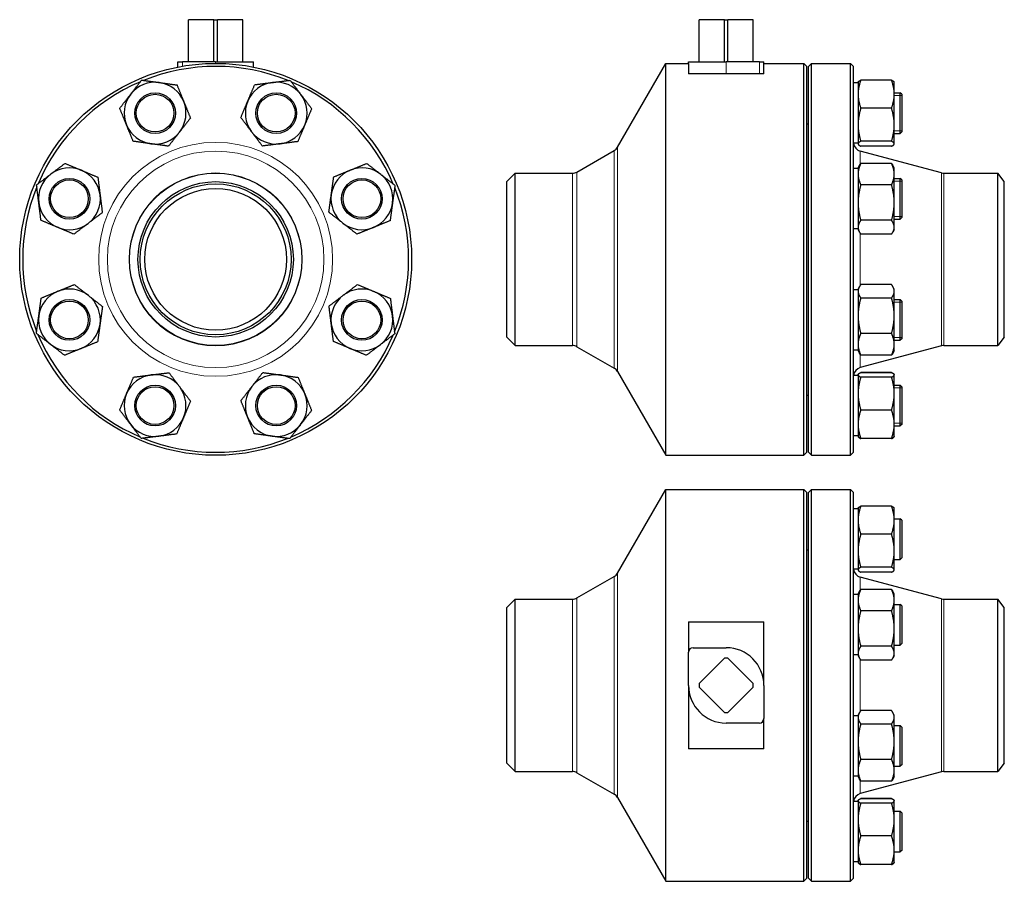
# Model space of a CAD drawing. Header units: millimetres. Extents: x 131 to 784, y 11 to 582.
import ezdxf

# ---------------------------------------------------------------- set-up
doc = ezdxf.new("R2010")
doc.units = ezdxf.units.MM
doc.layers.add('Widoczne (ISO)', color=7, linetype='Continuous', lineweight=25)
doc.layers.add('Widoczne wąskie (ISO)', color=7, linetype='Continuous', lineweight=20)

msp = doc.modelspace()

# ---------------------------------------------------------------- linework, layer by layer
at = {"layer": 'Widoczne (ISO)'}
for p, q in [((242.97, 582.22), (243.01, 582.22)), ((242.97, 554.22), (242.97, 582.22)), ((243.01, 554.22), (243.01, 582.22)), ((259.85, 582.22), (243.01, 582.22)), ((259.85, 554.22), (259.85, 582.22)), ((259.85, 582.22), (262.1, 582.22)), ((262.1, 554.22), (262.1, 582.22)), ((278.94, 582.22), (262.1, 582.22)), ((278.94, 582.22), (278.97, 582.22)), ((278.94, 554.22), (278.94, 582.22)), ((278.97, 554.22), (278.97, 582.22)), ((581.64, 582.22), (581.68, 582.22)), ((581.64, 554.22), (581.64, 582.22)), ((581.68, 554.22), (581.68, 582.22)), ((598.51, 582.22), (581.68, 582.22)), ((598.51, 554.22), (598.51, 582.22)), ((598.51, 582.22), (600.77, 582.22)), ((600.77, 554.22), (600.77, 582.22)), ((617.6, 582.22), (600.77, 582.22)), ((617.6, 554.22), (617.6, 582.22)), ((617.6, 582.22), (617.64, 582.22)), ((617.64, 554.22), (617.64, 582.22)), ((235.97, 554.22), (238.97, 554.22)), ((235.97, 550.79), (235.97, 554.22)), ((260.97, 554.22), (238.97, 554.22)), ((260.97, 554.22), (285.97, 554.22)), ((285.97, 550.79), (285.97, 554.22)), ((527.54, 497.61), (559.64, 553.22)), ((559.64, 293.22), (559.64, 553.22)), ((559.64, 553.22), (574.64, 553.22)), ((574.64, 553.22), (574.64, 554.22)), ((574.64, 554.22), (599.64, 554.22)), ((574.64, 553.22), (574.64, 546.22)), ((621.64, 554.22), (599.64, 554.22)), ((621.64, 554.22), (624.64, 554.22)), ((624.64, 551.34), (624.64, 554.22)), ((624.64, 553.22), (651.14, 553.22)), ((624.64, 546.22), (624.64, 551.34)), ((651.14, 293.22), (651.14, 553.22)), ((653.14, 551.22), (651.14, 553.22)), ((653.14, 295.22), (653.14, 551.22)), ((654.14, 551.22), (656.14, 553.22)), ((654.14, 295.22), (654.14, 551.22)), ((656.14, 293.22), (656.14, 553.22)), ((656.14, 553.22), (682.14, 553.22)), ((682.14, 293.22), (682.14, 553.22)), ((684.14, 551.22), (682.14, 553.22)), ((684.14, 295.22), (684.14, 551.22)), ((624.64, 546.22), (574.64, 546.22)), ((709.31, 542.15), (688.97, 542.15)), ((687.14, 540.23), (684.14, 540.23)), ((687.14, 540.73), (687.25, 540.92)), ((687.14, 540.73), (687.14, 532.81)), ((711.14, 540.73), (711.03, 540.92)), ((711.14, 532.81), (711.14, 540.73)), ((687.14, 532.81), (687.14, 512.5)), ((711.14, 533.73), (715.14, 533.73)), ((711.14, 512.5), (711.14, 532.81)), ((715.14, 506.73), (715.14, 533.73)), ((716.14, 532.73), (715.14, 533.73)), ((716.14, 532.73), (716.14, 507.73)), ((709.31, 523.47), (688.97, 523.47)), ((653.14, 513.22), (654.14, 513.22)), ((687.14, 512.5), (687.14, 499.92)), ((711.14, 499.92), (711.14, 512.5)), ((711.14, 506.73), (715.14, 506.73)), ((716.14, 507.73), (715.14, 506.73)), ((687.14, 500.23), (684.14, 500.23)), ((687.14, 499.92), (687.14, 499.73)), ((687.14, 499.73), (687.25, 499.53)), ((709.31, 501.54), (688.97, 501.54)), ((709.31, 498.3), (688.97, 498.3)), ((711.14, 499.73), (711.03, 499.53)), ((711.14, 499.73), (711.14, 499.92)), ((500.67, 481.17), (525.34, 495.41)), ((742.53, 480.57), (688.59, 495.03)), ((687.14, 483.4), (684.14, 483.4)), ((687.14, 483.9), (688.15, 485.65)), ((687.14, 483.9), (687.14, 479.74)), ((709.31, 486.89), (688.97, 486.89)), ((711.14, 483.9), (710.13, 485.65)), ((711.14, 479.74), (711.14, 483.9)), ((454.14, 474.77), (459.74, 480.37)), ((459.74, 366.07), (459.74, 480.37)), ((459.74, 480.37), (497.67, 480.37)), ((687.14, 479.74), (687.14, 460.86)), ((711.14, 460.86), (711.14, 479.74)), ((711.14, 476.9), (715.14, 476.9)), ((715.14, 449.9), (715.14, 476.9)), ((716.14, 475.9), (715.14, 476.9)), ((744.08, 480.37), (779.92, 480.37)), ((779.92, 366.07), (779.92, 480.37)), ((784.14, 474.77), (779.92, 480.37)), ((454.14, 371.67), (454.14, 474.77)), ((709.31, 472.6), (688.97, 472.6)), ((716.14, 475.9), (716.14, 450.9)), ((784.14, 371.67), (784.14, 474.77)), ((687.14, 460.86), (687.14, 444.51)), ((711.14, 444.51), (711.14, 460.86)), ((716.14, 450.9), (715.14, 449.9)), ((687.14, 444.51), (687.14, 442.9)), ((709.31, 449.11), (688.97, 449.11)), ((711.14, 449.9), (715.14, 449.9)), ((711.14, 442.9), (711.14, 444.51)), ((687.14, 443.4), (684.14, 443.4)), ((687.14, 442.9), (688.15, 441.15)), ((709.31, 439.91), (688.97, 439.91)), ((711.14, 442.9), (710.13, 441.15)), ((687.14, 403.54), (688.08, 405.17)), ((709.31, 406.48), (688.97, 406.48)), ((711.14, 403.54), (710.2, 405.17)), ((687.14, 403.04), (684.14, 403.04)), ((687.14, 403.54), (687.14, 402.03)), ((687.14, 402.03), (687.14, 385.84)), ((711.14, 402.03), (711.14, 403.54)), ((711.14, 385.84), (711.14, 402.03)), ((709.31, 397.57), (688.97, 397.57)), ((711.14, 396.54), (715.14, 396.54)), ((715.14, 369.54), (715.14, 396.54)), ((716.14, 395.54), (715.14, 396.54)), ((716.14, 395.54), (716.14, 370.54)), ((687.14, 385.84), (687.14, 366.85)), ((711.14, 366.85), (711.14, 385.84)), ((709.31, 374.12), (688.97, 374.12)), ((454.14, 371.67), (459.74, 366.07)), ((459.74, 366.07), (497.67, 366.07)), ((687.14, 366.85), (687.14, 362.54)), ((742.53, 365.86), (688.59, 351.41)), ((711.14, 369.54), (715.14, 369.54)), ((711.14, 362.54), (711.14, 366.85)), ((716.14, 370.54), (715.14, 369.54)), ((744.08, 366.07), (779.92, 366.07)), ((784.14, 371.67), (779.92, 366.07)), ((500.67, 365.26), (525.34, 351.02)), ((687.14, 363.04), (684.14, 363.04)), ((687.14, 362.54), (688.08, 360.91)), ((709.31, 359.59), (688.97, 359.59)), ((711.14, 362.54), (710.2, 360.91)), ((527.54, 348.83), (559.64, 293.22)), ((687.14, 346.21), (684.14, 346.21)), ((687.14, 346.71), (687.23, 346.87)), ((687.14, 346.71), (687.14, 346.55)), ((687.14, 346.55), (687.14, 334.18)), ((687.23, 346.87), (687.25, 346.91)), ((709.31, 348.14), (688.97, 348.14)), ((709.31, 348.02), (688.97, 348.02)), ((711.05, 346.87), (711.03, 346.91)), ((711.14, 346.71), (711.05, 346.87)), ((711.14, 346.55), (711.14, 346.71)), ((711.14, 334.18), (711.14, 346.55)), ((709.31, 345.08), (688.97, 345.08)), ((711.14, 339.71), (715.14, 339.71)), ((715.14, 312.71), (715.14, 339.71)), ((716.14, 338.71), (715.14, 339.71)), ((653.14, 333.22), (654.14, 333.22)), ((687.14, 334.18), (687.14, 313.84)), ((711.14, 313.84), (711.14, 334.18)), ((716.14, 338.71), (716.14, 313.71)), ((709.31, 323.27), (688.97, 323.27)), ((687.14, 313.84), (687.14, 305.71)), ((711.14, 305.71), (711.14, 313.84)), ((716.14, 313.71), (715.14, 312.71)), ((711.14, 312.71), (715.14, 312.71)), ((687.14, 306.21), (684.14, 306.21)), ((687.14, 305.71), (687.23, 305.55)), ((687.23, 305.55), (687.25, 305.52)), ((709.31, 304.4), (688.97, 304.4)), ((709.31, 304.28), (688.97, 304.28)), ((711.05, 305.55), (711.03, 305.52)), ((711.14, 305.71), (711.05, 305.55)), ((653.14, 295.22), (651.14, 293.22)), ((654.14, 295.22), (656.14, 293.22)), ((684.14, 295.22), (682.14, 293.22)), ((559.64, 293.22), (651.14, 293.22)), ((656.14, 293.22), (682.14, 293.22)), ((527.54, 215), (559.64, 270.61)), ((559.64, 10.61), (559.64, 270.61)), ((559.64, 270.61), (651.14, 270.61)), ((651.14, 10.61), (651.14, 270.61)), ((653.14, 268.61), (651.14, 270.61)), ((653.14, 12.61), (653.14, 268.61)), ((654.14, 268.61), (656.14, 270.61)), ((654.14, 12.61), (654.14, 268.61)), ((656.14, 10.61), (656.14, 270.61)), ((656.14, 270.61), (682.14, 270.61)), ((682.14, 10.61), (682.14, 270.61)), ((684.14, 268.61), (682.14, 270.61)), ((684.14, 12.61), (684.14, 268.61)), ((687.14, 257.62), (684.14, 257.62)), ((687.14, 258.12), (687.25, 258.31)), ((687.14, 258.12), (687.14, 250.2)), ((709.31, 259.54), (688.97, 259.54)), ((711.14, 258.12), (711.03, 258.31)), ((711.14, 250.2), (711.14, 258.12)), ((687.14, 250.2), (687.14, 229.9)), ((711.14, 251.12), (715.14, 251.12)), ((711.14, 229.9), (711.14, 250.2)), ((715.14, 224.12), (715.14, 251.12)), ((716.14, 250.12), (715.14, 251.12)), ((716.14, 250.12), (716.14, 225.12)), ((709.31, 240.86), (688.97, 240.86)), ((653.14, 230.61), (654.14, 230.61)), ((687.14, 229.9), (687.14, 217.31)), ((711.14, 217.31), (711.14, 229.9)), ((711.14, 224.12), (715.14, 224.12)), ((716.14, 225.12), (715.14, 224.12)), ((687.14, 217.62), (684.14, 217.62)), ((687.14, 217.31), (687.14, 217.12)), ((687.14, 217.12), (687.25, 216.92)), ((709.31, 218.93), (688.97, 218.93)), ((709.31, 215.69), (688.97, 215.69)), ((711.14, 217.12), (711.03, 216.92)), ((711.14, 217.12), (711.14, 217.31)), ((500.67, 198.56), (525.34, 212.81)), ((742.53, 197.96), (688.59, 212.42)), ((687.14, 201.29), (688.15, 203.04)), ((709.31, 204.28), (688.97, 204.28)), ((711.14, 201.29), (710.13, 203.04)), ((454.14, 192.16), (459.74, 197.76)), ((459.74, 83.46), (459.74, 197.76)), ((459.74, 197.76), (497.67, 197.76)), ((687.14, 200.79), (684.14, 200.79)), ((687.14, 201.29), (687.14, 197.14)), ((687.14, 197.14), (687.14, 178.25)), ((711.14, 197.14), (711.14, 201.29)), ((711.14, 178.25), (711.14, 197.14)), ((744.08, 197.76), (779.92, 197.76)), ((779.92, 83.46), (779.92, 197.76)), ((784.14, 192.16), (779.92, 197.76)), ((454.14, 89.06), (454.14, 192.16)), ((709.31, 189.99), (688.97, 189.99)), ((711.14, 194.29), (715.14, 194.29)), ((715.14, 167.29), (715.14, 194.29)), ((716.14, 193.29), (715.14, 194.29)), ((716.14, 193.29), (716.14, 168.29)), ((784.14, 89.06), (784.14, 192.16)), ((574.64, 182.69), (574.64, 162.61)), ((574.64, 182.69), (624.64, 182.69)), ((624.64, 140.61), (624.64, 182.69)), ((687.14, 178.25), (687.14, 161.9)), ((711.14, 161.9), (711.14, 178.25)), ((577.64, 165.61), (599.64, 165.61)), ((709.31, 166.5), (688.97, 166.5)), ((711.14, 167.29), (715.14, 167.29)), ((716.14, 168.29), (715.14, 167.29)), ((574.64, 140.61), (574.64, 162.61)), ((581.68, 141.74), (598.51, 158.57)), ((600.77, 158.57), (617.6, 141.74)), ((687.14, 160.79), (684.14, 160.79)), ((687.14, 161.9), (687.14, 160.29)), ((687.14, 160.29), (688.15, 158.54)), ((709.31, 157.3), (688.97, 157.3)), ((711.14, 160.29), (710.13, 158.54)), ((711.14, 160.29), (711.14, 161.9)), ((574.64, 140.61), (574.64, 98.53)), ((598.51, 122.64), (581.68, 139.48)), ((617.6, 139.48), (600.77, 122.64)), ((624.64, 140.61), (624.64, 118.61)), ((624.64, 98.53), (624.64, 118.61)), ((687.14, 120.43), (684.14, 120.43)), ((687.14, 120.93), (688.08, 122.56)), ((687.14, 120.93), (687.14, 119.42)), ((687.14, 119.42), (687.14, 103.24)), ((709.31, 123.88), (688.97, 123.88)), ((711.14, 120.93), (710.2, 122.56)), ((711.14, 119.42), (711.14, 120.93)), ((711.14, 103.24), (711.14, 119.42)), ((621.64, 115.61), (599.64, 115.61)), ((709.31, 114.96), (688.97, 114.96)), ((711.14, 113.93), (715.14, 113.93)), ((715.14, 86.93), (715.14, 113.93)), ((716.14, 112.93), (715.14, 113.93)), ((716.14, 112.93), (716.14, 87.93)), ((624.64, 98.53), (574.64, 98.53)), ((687.14, 103.24), (687.14, 84.25)), ((711.14, 84.25), (711.14, 103.24)), ((709.31, 91.51), (688.97, 91.51)), ((454.14, 89.06), (459.74, 83.46)), ((711.14, 86.93), (715.14, 86.93)), ((716.14, 87.93), (715.14, 86.93)), ((784.14, 89.06), (779.92, 83.46)), ((459.74, 83.46), (497.67, 83.46)), ((500.67, 82.66), (525.34, 68.41)), ((687.14, 80.43), (684.14, 80.43)), ((687.14, 84.25), (687.14, 79.93)), ((687.14, 79.93), (688.08, 78.3)), ((742.53, 83.25), (688.59, 68.8)), ((711.14, 79.93), (710.2, 78.3)), ((711.14, 79.93), (711.14, 84.25)), ((744.08, 83.46), (779.92, 83.46)), ((709.31, 76.98), (688.97, 76.98)), ((527.54, 66.22), (559.64, 10.61)), ((709.31, 65.53), (688.97, 65.53)), ((709.31, 65.41), (688.97, 65.41)), ((687.14, 63.6), (684.14, 63.6)), ((687.14, 64.1), (687.23, 64.26)), ((687.14, 64.1), (687.14, 63.94)), ((687.14, 63.94), (687.14, 51.57)), ((687.23, 64.26), (687.25, 64.3)), ((709.31, 62.48), (688.97, 62.48)), ((711.05, 64.26), (711.03, 64.3)), ((711.14, 64.1), (711.05, 64.26)), ((711.14, 63.94), (711.14, 64.1)), ((711.14, 51.57), (711.14, 63.94)), ((711.14, 57.1), (715.14, 57.1)), ((715.14, 30.1), (715.14, 57.1)), ((716.14, 56.1), (715.14, 57.1)), ((716.14, 56.1), (716.14, 31.1)), ((653.14, 50.61), (654.14, 50.61)), ((687.14, 51.57), (687.14, 31.23)), ((711.14, 31.23), (711.14, 51.57)), ((709.31, 40.67), (688.97, 40.67)), ((687.14, 31.23), (687.14, 23.1)), ((711.14, 23.1), (711.14, 31.23)), ((711.14, 30.1), (715.14, 30.1)), ((716.14, 31.1), (715.14, 30.1)), ((687.14, 23.6), (684.14, 23.6)), ((687.14, 23.1), (687.23, 22.94)), ((687.23, 22.94), (687.25, 22.91)), ((709.31, 21.79), (688.97, 21.79)), ((709.31, 21.67), (688.97, 21.67)), ((711.05, 22.94), (711.03, 22.91)), ((711.14, 23.1), (711.05, 22.94)), ((559.64, 10.61), (651.14, 10.61)), ((653.14, 12.61), (651.14, 10.61)), ((654.14, 12.61), (656.14, 10.61)), ((656.14, 10.61), (682.14, 10.61)), ((684.14, 12.61), (682.14, 10.61))]:
    msp.add_line(p, q, dxfattribs=at)
for centre, radius in [((260.97, 423.22), 130), ((220.79, 520.23), 13.5), ((220.79, 520.23), 12.5), ((301.16, 520.23), 13.5), ((301.16, 520.23), 12.5), ((163.97, 463.4), 13.5), ((260.97, 423.22), 57.15), ((357.98, 463.4), 13.5), ((163.97, 463.4), 12.5), ((260.97, 423.22), 51.55), ((260.97, 423.22), 50.05), ((357.98, 463.4), 12.5), ((260.97, 423.22), 47), ((163.97, 383.04), 13.5), ((163.97, 383.04), 12.5), ((357.98, 383.04), 13.5), ((357.98, 383.04), 12.5), ((220.79, 326.21), 13.5), ((301.16, 326.21), 13.5), ((220.79, 326.21), 12.5), ((301.16, 326.21), 12.5)]:
    msp.add_circle(centre, radius, dxfattribs=at)
for centre, radius, start, end in [((260.97, 423.22), 128, 67.96194, 111.91311), ((260.97, 423.22), 128, 112.96194, 156.91311), ((220.79, 520.23), 20.5, 82.12464, 142.12464), ((220.79, 520.23), 20.5, 22.12464, 82.12464), ((301.16, 520.23), 20.5, 97.12464, 157.12464), ((301.16, 520.23), 20.5, 37.12464, 97.12464), ((260.97, 423.22), 128, 22.96194, 66.91311), ((220.79, 520.23), 20.5, 142.12464, 202.12464), ((301.16, 520.23), 20.5, 337.12464, 37.12464), ((220.79, 520.23), 20.5, 322.12464, 22.12464), ((301.16, 520.23), 20.5, 157.12464, 217.12464), ((220.79, 520.23), 20.5, 202.12464, 262.12464), ((301.16, 520.23), 20.5, 277.12464, 337.12464), ((220.79, 520.23), 20.5, 262.12464, 322.12464), ((301.16, 520.23), 20.5, 217.12464, 277.12464), ((522.34, 500.61), 6, 300, 330), ((690.14, 500.82), 6, 185.70665, 255), ((163.97, 463.4), 20.5, 67.12464, 127.12464), ((357.98, 463.4), 20.5, 52.12464, 112.12464), ((163.97, 463.4), 20.5, 127.12464, 187.12464), ((163.97, 463.4), 20.5, 7.12464, 67.12464), ((357.98, 463.4), 20.5, 112.12464, 172.12464), ((357.98, 463.4), 20.5, 352.12464, 52.12464), ((497.67, 486.37), 6, 270, 300), ((744.08, 486.37), 6, 255, 270), ((260.97, 423.22), 128, 157.96194, 201.91311), ((260.97, 423.22), 128, 337.96194, 21.91311), ((163.97, 463.4), 20.5, 307.12464, 7.12464), ((357.98, 463.4), 20.5, 172.12464, 232.12464), ((163.97, 463.4), 20.5, 187.12464, 247.12464), ((357.98, 463.4), 20.5, 292.12464, 352.12464), ((163.97, 463.4), 20.5, 247.12464, 307.12464), ((357.98, 463.4), 20.5, 232.12464, 292.12464), ((163.97, 383.04), 20.5, 112.12464, 172.12464), ((163.97, 383.04), 20.5, 52.12464, 112.12464), ((163.97, 383.04), 20.5, 352.12464, 52.12464), ((357.98, 383.04), 20.5, 127.12464, 187.12464), ((357.98, 383.04), 20.5, 67.12464, 127.12464), ((357.98, 383.04), 20.5, 7.12464, 67.12464), ((163.97, 383.04), 20.5, 172.12464, 232.12464), ((357.98, 383.04), 20.5, 307.12464, 7.12464), ((163.97, 383.04), 20.5, 292.12464, 352.12464), ((357.98, 383.04), 20.5, 187.12464, 247.12464), ((260.97, 423.22), 128, 202.96194, 246.91311), ((260.97, 423.22), 128, 292.96194, 336.91311), ((163.97, 383.04), 20.5, 232.12464, 292.12464), ((357.98, 383.04), 20.5, 247.12464, 307.12464), ((497.67, 360.07), 6, 60, 90), ((744.08, 360.07), 6, 90, 105), ((220.79, 326.21), 20.5, 97.12464, 157.12464), ((220.79, 326.21), 20.5, 37.12464, 97.12464), ((301.16, 326.21), 20.5, 82.12464, 142.12464), ((301.16, 326.21), 20.5, 22.12464, 82.12464), ((522.34, 345.83), 6, 30, 60), ((690.14, 345.61), 6, 105, 174.29335), ((220.79, 326.21), 20.5, 157.12464, 217.12464), ((220.79, 326.21), 20.5, 337.12464, 37.12464), ((301.16, 326.21), 20.5, 142.12464, 202.12464), ((301.16, 326.21), 20.5, 322.12464, 22.12464), ((220.79, 326.21), 20.5, 217.12464, 277.12464), ((220.79, 326.21), 20.5, 277.12464, 337.12464), ((301.16, 326.21), 20.5, 202.12464, 262.12464), ((301.16, 326.21), 20.5, 262.12464, 322.12464), ((260.97, 423.22), 128, 247.96194, 291.91311), ((690.14, 218.21), 6, 185.70665, 255), ((522.34, 218), 6, 300, 330), ((497.67, 203.76), 6, 270, 300), ((744.08, 203.76), 6, 255, 270), ((577.64, 162.61), 3, 90, 180), ((599.64, 140.61), 25, 0, 90), ((599.64, 140.61), 18, 86.40962, 93.59038), ((599.64, 140.61), 25, 180, 270), ((599.64, 140.61), 18, 176.40962, 183.59038), ((599.64, 140.61), 18, 356.40962, 3.59038), ((599.64, 140.61), 18, 266.40962, 273.59038), ((621.64, 118.61), 3, 270, 0), ((497.67, 77.46), 6, 60, 90), ((744.08, 77.46), 6, 90, 105), ((522.34, 63.22), 6, 30, 60), ((690.14, 63.01), 6, 105, 174.29335)]:
    msp.add_arc(centre, radius, start, end, dxfattribs=at)
for points, weights in [([(204.61, 532.81), (207.98, 537.15), (211.88, 542.15)], [1, 1.0379548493, 1]), ([(211.88, 542.15), (218.16, 541.28), (223.6, 540.53)], [1, 1.0379548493, 1]), ([(688.97, 542.15), (687.14, 537.15), (687.14, 532.81)], [1, 1.0379548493, 1]), ([(687.25, 540.92), (687.59, 541.5), (688.97, 542.15)], [1.01422717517, 1.02847202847, 1]), ([(711.14, 532.81), (711.14, 537.15), (709.31, 542.15)], [1, 1.0379548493, 1]), ([(709.31, 542.15), (710.7, 541.5), (711.03, 540.92)], [1, 1.02847202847, 1.01422717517]), ([(223.6, 540.53), (229.04, 539.78), (235.33, 538.91)], [1, 1.0379548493, 1]), ([(235.33, 538.91), (237.71, 533.03), (239.78, 527.95)], [1, 1.0379548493, 1]), ([(282.27, 528.19), (284.4, 533.25), (286.87, 539.1)], [1, 1.0379548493, 1]), ([(286.87, 539.1), (293.16, 539.89), (298.61, 540.57)], [1, 1.0379548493, 1]), ([(298.61, 540.57), (304.06, 541.25), (310.36, 542.03)], [1, 1.0379548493, 1]), ([(310.36, 542.03), (314.19, 536.98), (317.5, 532.6)], [1, 1.0379548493, 1]), ([(197.34, 523.47), (201.24, 528.48), (204.61, 532.81)], [1, 1.0379548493, 1]), ([(317.5, 532.6), (320.82, 528.22), (324.64, 523.16)], [1, 1.0379548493, 1]), ([(687.14, 532.81), (687.14, 528.48), (688.97, 523.47)], [1, 1.0379548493, 1]), ([(709.31, 523.47), (711.14, 528.48), (711.14, 532.81)], [1, 1.0379548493, 1]), ([(201.8, 512.5), (199.73, 517.59), (197.34, 523.47)], [1, 1.0379548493, 1]), ([(239.78, 527.95), (241.85, 522.86), (244.24, 516.98)], [1, 1.0379548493, 1]), ([(277.67, 517.29), (280.13, 523.13), (282.27, 528.19)], [1, 1.0379548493, 1]), ([(324.64, 523.16), (322.18, 517.32), (320.04, 512.26)], [1, 1.0379548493, 1]), ([(688.97, 523.47), (687.14, 517.59), (687.14, 512.5)], [1, 1.0379548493, 1]), ([(711.14, 512.5), (711.14, 517.59), (709.31, 523.47)], [1, 1.0379548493, 1]), ([(244.24, 516.98), (240.35, 511.97), (236.97, 507.64)], [1, 1.0379548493, 1]), ([(284.81, 507.85), (281.5, 512.23), (277.67, 517.29)], [1, 1.0379548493, 1]), ([(206.26, 501.54), (203.87, 507.42), (201.8, 512.5)], [1, 1.0379548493, 1]), ([(320.04, 512.26), (317.91, 507.2), (315.44, 501.35)], [1, 1.0379548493, 1]), ([(687.14, 512.5), (687.14, 507.42), (688.97, 501.54)], [1, 1.0379548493, 1]), ([(709.31, 501.54), (711.14, 507.42), (711.14, 512.5)], [1, 1.0379548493, 1]), ([(236.97, 507.64), (233.6, 503.3), (229.71, 498.3)], [1, 1.0379548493, 1]), ([(291.95, 498.42), (288.13, 503.47), (284.81, 507.85)], [1, 1.0379548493, 1]), ([(217.98, 499.92), (212.54, 500.67), (206.26, 501.54)], [1, 1.0379548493, 1]), ([(229.71, 498.3), (223.42, 499.17), (217.98, 499.92)], [1, 1.0379548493, 1]), ([(303.7, 499.88), (298.25, 499.2), (291.95, 498.42)], [1, 1.0379548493, 1]), ([(315.44, 501.35), (309.15, 500.56), (303.7, 499.88)], [1, 1.0379548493, 1]), ([(688.97, 501.54), (687.14, 500.67), (687.14, 499.92)], [1, 1.0379548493, 1]), ([(687.14, 499.92), (687.14, 499.17), (688.97, 498.3)], [1, 1.0379548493, 1]), ([(711.14, 499.92), (711.14, 500.67), (709.31, 501.54)], [1, 1.0379548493, 1]), ([(709.31, 498.3), (711.14, 499.17), (711.14, 499.92)], [1, 1.0379548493, 1]), ([(151.59, 479.74), (155.97, 483.06), (161.03, 486.89)], [1, 1.0379548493, 1]), ([(161.03, 486.89), (166.87, 484.42), (171.94, 482.29)], [1, 1.0379548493, 1]), ([(350.26, 482.39), (355.35, 484.46), (361.22, 486.85)], [1, 1.0379548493, 1]), ([(361.22, 486.85), (366.23, 482.95), (370.57, 479.58)], [1, 1.0379548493, 1]), ([(688.97, 486.89), (687.14, 483.06), (687.14, 479.74)], [1, 1.0379548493, 1]), ([(688.15, 485.65), (688.5, 486.25), (688.97, 486.89)], [1.01430441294, 1.00956032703, 1]), ([(711.14, 479.74), (711.14, 483.06), (709.31, 486.89)], [1, 1.0379548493, 1]), ([(709.31, 486.89), (709.78, 486.25), (710.13, 485.65)], [1, 1.00956032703, 1.01430441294]), ([(142.16, 472.6), (147.21, 476.43), (151.59, 479.74)], [1, 1.0379548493, 1]), ([(171.94, 482.29), (177, 480.15), (182.84, 477.69)], [1, 1.0379548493, 1]), ([(182.84, 477.69), (183.63, 471.39), (184.31, 465.94)], [1, 1.0379548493, 1]), ([(337.67, 466.21), (338.43, 471.65), (339.3, 477.93)], [1, 1.0379548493, 1]), ([(339.3, 477.93), (345.17, 480.32), (350.26, 482.39)], [1, 1.0379548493, 1]), ([(370.57, 479.58), (374.9, 476.21), (379.91, 472.31)], [1, 1.0379548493, 1]), ([(687.14, 479.74), (687.14, 476.43), (688.97, 472.6)], [1, 1.0379548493, 1]), ([(709.31, 472.6), (711.14, 476.43), (711.14, 479.74)], [1, 1.0379548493, 1]), ([(143.62, 460.86), (142.94, 466.31), (142.16, 472.6)], [1, 1.0379548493, 1]), ([(379.91, 472.31), (379.04, 466.03), (378.29, 460.59)], [1, 1.0379548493, 1]), ([(688.97, 472.6), (687.14, 466.31), (687.14, 460.86)], [1, 1.0379548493, 1]), ([(711.14, 460.86), (711.14, 466.31), (709.31, 472.6)], [1, 1.0379548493, 1]), ([(184.31, 465.94), (184.99, 460.49), (185.78, 454.2)], [1, 1.0379548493, 1]), ([(336.05, 454.48), (336.92, 460.77), (337.67, 466.21)], [1, 1.0379548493, 1]), ([(145.09, 449.11), (144.31, 455.41), (143.62, 460.86)], [1, 1.0379548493, 1]), ([(378.29, 460.59), (377.54, 455.15), (376.67, 448.87)], [1, 1.0379548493, 1]), ([(687.14, 460.86), (687.14, 455.41), (688.97, 449.11)], [1, 1.0379548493, 1]), ([(709.31, 449.11), (711.14, 455.41), (711.14, 460.86)], [1, 1.0379548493, 1]), ([(185.78, 454.2), (180.72, 450.37), (176.34, 447.05)], [1, 1.0379548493, 1]), ([(345.4, 447.22), (341.06, 450.59), (336.05, 454.48)], [1, 1.0379548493, 1]), ([(156, 444.51), (150.94, 446.65), (145.09, 449.11)], [1, 1.0379548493, 1]), ([(166.9, 439.91), (161.06, 442.38), (156, 444.51)], [1, 1.0379548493, 1]), ([(176.34, 447.05), (171.96, 443.74), (166.9, 439.91)], [1, 1.0379548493, 1]), ([(354.74, 439.95), (349.73, 443.85), (345.4, 447.22)], [1, 1.0379548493, 1]), ([(365.7, 444.41), (360.61, 442.34), (354.74, 439.95)], [1, 1.0379548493, 1]), ([(376.67, 448.87), (370.79, 446.48), (365.7, 444.41)], [1, 1.0379548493, 1]), ([(688.97, 449.11), (687.14, 446.65), (687.14, 444.51)], [1, 1.0379548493, 1]), ([(687.14, 444.51), (687.14, 442.38), (688.97, 439.91)], [1, 1.0379548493, 1]), ([(711.14, 444.51), (711.14, 446.65), (709.31, 449.11)], [1, 1.0379548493, 1]), ([(709.31, 439.91), (711.14, 442.38), (711.14, 444.51)], [1, 1.0379548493, 1]), ([(156.25, 402.03), (161.33, 404.1), (167.21, 406.48)], [1, 1.0379548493, 1]), ([(167.21, 406.48), (172.22, 402.59), (176.55, 399.22)], [1, 1.0379548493, 1]), ([(345.61, 399.38), (349.99, 402.7), (355.05, 406.52)], [1, 1.0379548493, 1]), ([(355.05, 406.52), (360.89, 404.06), (365.95, 401.92)], [1, 1.0379548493, 1]), ([(688.97, 406.48), (687.14, 404.1), (687.14, 402.03)], [1, 1.0379548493, 1]), ([(711.14, 402.03), (711.14, 404.1), (709.31, 406.48)], [1, 1.0379548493, 1]), ([(145.28, 397.57), (151.16, 399.96), (156.25, 402.03)], [1, 1.0379548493, 1]), ([(176.55, 399.22), (180.89, 395.85), (185.9, 391.95)], [1, 1.0379548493, 1]), ([(336.17, 392.24), (341.23, 396.07), (345.61, 399.38)], [1, 1.0379548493, 1]), ([(365.95, 401.92), (371.01, 399.79), (376.86, 397.32)], [1, 1.0379548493, 1]), ([(687.14, 402.03), (687.14, 399.96), (688.97, 397.57)], [1, 1.0379548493, 1]), ([(709.31, 397.57), (711.14, 399.96), (711.14, 402.03)], [1, 1.0379548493, 1]), ([(143.66, 385.84), (144.41, 391.29), (145.28, 397.57)], [1, 1.0379548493, 1]), ([(185.9, 391.95), (185.03, 385.67), (184.27, 380.23)], [1, 1.0379548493, 1]), ([(337.64, 380.49), (336.96, 385.94), (336.17, 392.24)], [1, 1.0379548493, 1]), ([(376.86, 397.32), (377.64, 391.03), (378.32, 385.58)], [1, 1.0379548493, 1]), ([(688.97, 397.57), (687.14, 391.29), (687.14, 385.84)], [1, 1.0379548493, 1]), ([(711.14, 385.84), (711.14, 391.29), (709.31, 397.57)], [1, 1.0379548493, 1]), ([(142.04, 374.12), (142.91, 380.4), (143.66, 385.84)], [1, 1.0379548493, 1]), ([(378.32, 385.58), (379, 380.13), (379.79, 373.83)], [1, 1.0379548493, 1]), ([(687.14, 385.84), (687.14, 380.4), (688.97, 374.12)], [1, 1.0379548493, 1]), ([(709.31, 374.12), (711.14, 380.4), (711.14, 385.84)], [1, 1.0379548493, 1]), ([(184.27, 380.23), (183.52, 374.79), (182.65, 368.5)], [1, 1.0379548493, 1]), ([(339.11, 368.75), (338.32, 375.04), (337.64, 380.49)], [1, 1.0379548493, 1]), ([(151.38, 366.85), (147.04, 370.23), (142.04, 374.12)], [1, 1.0379548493, 1]), ([(379.79, 373.83), (374.73, 370.01), (370.35, 366.69)], [1, 1.0379548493, 1]), ([(688.97, 374.12), (687.14, 370.23), (687.14, 366.85)], [1, 1.0379548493, 1]), ([(711.14, 366.85), (711.14, 370.23), (709.31, 374.12)], [1, 1.0379548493, 1]), ([(160.72, 359.59), (155.72, 363.48), (151.38, 366.85)], [1, 1.0379548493, 1]), ([(182.65, 368.5), (176.78, 366.11), (171.69, 364.05)], [1, 1.0379548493, 1]), ([(350.01, 364.15), (344.95, 366.28), (339.11, 368.75)], [1, 1.0379548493, 1]), ([(370.35, 366.69), (365.97, 363.38), (360.92, 359.55)], [1, 1.0379548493, 1]), ([(687.14, 366.85), (687.14, 363.48), (688.97, 359.59)], [1, 1.0379548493, 1]), ([(709.31, 359.59), (711.14, 363.48), (711.14, 366.85)], [1, 1.0379548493, 1]), ([(171.69, 364.05), (166.6, 361.98), (160.72, 359.59)], [1, 1.0379548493, 1]), ([(360.92, 359.55), (355.07, 362.01), (350.01, 364.15)], [1, 1.0379548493, 1]), ([(688.97, 359.59), (688.45, 360.27), (688.08, 360.91)], [1, 1.01054234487, 1.01522820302]), ([(710.2, 360.91), (709.83, 360.27), (709.31, 359.59)], [1.01522820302, 1.01054234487, 1]), ([(206.51, 345.08), (212.8, 345.87), (218.25, 346.55)], [1, 1.0379548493, 1]), ([(218.25, 346.55), (223.7, 347.23), (229.99, 348.02)], [1, 1.0379548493, 1]), ([(229.99, 348.02), (233.82, 342.96), (237.14, 338.58)], [1, 1.0379548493, 1]), ([(284.97, 338.8), (288.35, 343.13), (292.24, 348.14)], [1, 1.0379548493, 1]), ([(292.24, 348.14), (298.52, 347.27), (303.96, 346.52)], [1, 1.0379548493, 1]), ([(303.96, 346.52), (309.41, 345.76), (315.69, 344.9)], [1, 1.0379548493, 1]), ([(688.97, 348.02), (687.14, 347.23), (687.14, 346.55)], [1, 1.0379548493, 1]), ([(687.14, 346.55), (687.14, 345.87), (688.97, 345.08)], [1, 1.0379548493, 1]), ([(687.25, 346.91), (687.59, 347.48), (688.97, 348.14)], [1.01422717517, 1.02847202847, 1]), ([(688.97, 348.14), (688.95, 348.07), (688.92, 348)], [1, 1.00051547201, 1.00101694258]), ([(709.31, 348.14), (710.7, 347.48), (711.03, 346.91)], [1, 1.02847202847, 1.01422717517]), ([(709.36, 348), (709.34, 348.07), (709.31, 348.14)], [1.00101694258, 1.00051547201, 1]), ([(711.14, 346.55), (711.14, 347.23), (709.31, 348.02)], [1, 1.0379548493, 1]), ([(709.31, 345.08), (711.14, 345.87), (711.14, 346.55)], [1, 1.0379548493, 1]), ([(201.9, 334.18), (204.04, 339.24), (206.51, 345.08)], [1, 1.0379548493, 1]), ([(315.69, 344.9), (318.08, 339.02), (320.15, 333.93)], [1, 1.0379548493, 1]), ([(688.97, 345.08), (687.14, 339.24), (687.14, 334.18)], [1, 1.0379548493, 1]), ([(711.14, 334.18), (711.14, 339.24), (709.31, 345.08)], [1, 1.0379548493, 1]), ([(197.3, 323.27), (199.77, 329.12), (201.9, 334.18)], [1, 1.0379548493, 1]), ([(237.14, 338.58), (240.45, 334.2), (244.28, 329.15)], [1, 1.0379548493, 1]), ([(277.71, 329.45), (281.6, 334.46), (284.97, 338.8)], [1, 1.0379548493, 1]), ([(320.15, 333.93), (322.22, 328.84), (324.6, 322.97)], [1, 1.0379548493, 1]), ([(687.14, 334.18), (687.14, 329.12), (688.97, 323.27)], [1, 1.0379548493, 1]), ([(709.31, 323.27), (711.14, 329.12), (711.14, 334.18)], [1, 1.0379548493, 1]), ([(244.28, 329.15), (241.82, 323.3), (239.68, 318.24)], [1, 1.0379548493, 1]), ([(282.17, 318.49), (280.1, 323.58), (277.71, 329.45)], [1, 1.0379548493, 1]), ([(204.45, 313.84), (201.13, 318.22), (197.3, 323.27)], [1, 1.0379548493, 1]), ([(324.6, 322.97), (320.71, 317.96), (317.34, 313.62)], [1, 1.0379548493, 1]), ([(688.97, 323.27), (687.14, 318.22), (687.14, 313.84)], [1, 1.0379548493, 1]), ([(711.14, 313.84), (711.14, 318.22), (709.31, 323.27)], [1, 1.0379548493, 1]), ([(211.59, 304.4), (207.76, 309.46), (204.45, 313.84)], [1, 1.0379548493, 1]), ([(239.68, 318.24), (237.54, 313.18), (235.08, 307.34)], [1, 1.0379548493, 1]), ([(286.62, 307.53), (284.23, 313.4), (282.17, 318.49)], [1, 1.0379548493, 1]), ([(317.34, 313.62), (313.97, 309.29), (310.07, 304.28)], [1, 1.0379548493, 1]), ([(687.14, 313.84), (687.14, 309.46), (688.97, 304.4)], [1, 1.0379548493, 1]), ([(709.31, 304.4), (711.14, 309.46), (711.14, 313.84)], [1, 1.0379548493, 1]), ([(235.08, 307.34), (228.79, 306.55), (223.33, 305.87)], [1, 1.0379548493, 1]), ([(298.35, 305.9), (292.91, 306.66), (286.62, 307.53)], [1, 1.0379548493, 1]), ([(223.33, 305.87), (217.88, 305.19), (211.59, 304.4)], [1, 1.0379548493, 1]), ([(310.07, 304.28), (303.79, 305.15), (298.35, 305.9)], [1, 1.0379548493, 1]), ([(688.97, 304.4), (687.54, 305.01), (687.23, 305.55)], [1, 1.0293862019, 1.01326839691]), ([(687.24, 305.53), (687.56, 304.95), (688.97, 304.28)], [1.01375847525, 1.02892942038, 1]), ([(711.05, 305.55), (710.74, 305.01), (709.31, 304.4)], [1.01326839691, 1.0293862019, 1]), ([(709.31, 304.28), (710.72, 304.95), (711.04, 305.53)], [1, 1.02892942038, 1.01375847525]), ([(688.97, 259.54), (687.14, 254.54), (687.14, 250.2)], [1, 1.0379548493, 1]), ([(687.25, 258.31), (687.59, 258.89), (688.97, 259.54)], [1.01422717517, 1.02847202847, 1]), ([(711.14, 250.2), (711.14, 254.54), (709.31, 259.54)], [1, 1.0379548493, 1]), ([(709.31, 259.54), (710.7, 258.89), (711.03, 258.31)], [1, 1.02847202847, 1.01422717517]), ([(687.14, 250.2), (687.14, 245.87), (688.97, 240.86)], [1, 1.0379548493, 1]), ([(709.31, 240.86), (711.14, 245.87), (711.14, 250.2)], [1, 1.0379548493, 1]), ([(688.97, 240.86), (687.14, 234.98), (687.14, 229.9)], [1, 1.0379548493, 1]), ([(711.14, 229.9), (711.14, 234.98), (709.31, 240.86)], [1, 1.0379548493, 1]), ([(687.14, 229.9), (687.14, 224.81), (688.97, 218.93)], [1, 1.0379548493, 1]), ([(709.31, 218.93), (711.14, 224.81), (711.14, 229.9)], [1, 1.0379548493, 1]), ([(688.97, 218.93), (687.14, 218.06), (687.14, 217.31)], [1, 1.0379548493, 1]), ([(687.14, 217.31), (687.14, 216.56), (688.97, 215.69)], [1, 1.0379548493, 1]), ([(711.14, 217.31), (711.14, 218.06), (709.31, 218.93)], [1, 1.0379548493, 1]), ([(709.31, 215.69), (711.14, 216.56), (711.14, 217.31)], [1, 1.0379548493, 1]), ([(688.97, 204.28), (687.14, 200.45), (687.14, 197.14)], [1, 1.0379548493, 1]), ([(688.15, 203.04), (688.5, 203.64), (688.97, 204.28)], [1.01430441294, 1.00956032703, 1]), ([(711.14, 197.14), (711.14, 200.45), (709.31, 204.28)], [1, 1.0379548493, 1]), ([(709.31, 204.28), (709.78, 203.64), (710.13, 203.04)], [1, 1.00956032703, 1.01430441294]), ([(687.14, 197.14), (687.14, 193.82), (688.97, 189.99)], [1, 1.0379548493, 1]), ([(709.31, 189.99), (711.14, 193.82), (711.14, 197.14)], [1, 1.0379548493, 1]), ([(688.97, 189.99), (687.14, 183.7), (687.14, 178.25)], [1, 1.0379548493, 1]), ([(711.14, 178.25), (711.14, 183.7), (709.31, 189.99)], [1, 1.0379548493, 1]), ([(687.14, 178.25), (687.14, 172.8), (688.97, 166.5)], [1, 1.0379548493, 1]), ([(709.31, 166.5), (711.14, 172.8), (711.14, 178.25)], [1, 1.0379548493, 1]), ([(688.97, 166.5), (687.14, 164.04), (687.14, 161.9)], [1, 1.0379548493, 1]), ([(711.14, 161.9), (711.14, 164.04), (709.31, 166.5)], [1, 1.0379548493, 1]), ([(687.14, 161.9), (687.14, 159.77), (688.97, 157.3)], [1, 1.0379548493, 1]), ([(709.31, 157.3), (711.14, 159.77), (711.14, 161.9)], [1, 1.0379548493, 1]), ([(688.97, 123.88), (687.14, 121.49), (687.14, 119.42)], [1, 1.0379548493, 1]), ([(687.14, 119.42), (687.14, 117.35), (688.97, 114.96)], [1, 1.0379548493, 1]), ([(711.14, 119.42), (711.14, 121.49), (709.31, 123.88)], [1, 1.0379548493, 1]), ([(709.31, 114.96), (711.14, 117.35), (711.14, 119.42)], [1, 1.0379548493, 1]), ([(688.97, 114.96), (687.14, 108.68), (687.14, 103.24)], [1, 1.0379548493, 1]), ([(711.14, 103.24), (711.14, 108.68), (709.31, 114.96)], [1, 1.0379548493, 1]), ([(687.14, 103.24), (687.14, 97.8), (688.97, 91.51)], [1, 1.0379548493, 1]), ([(709.31, 91.51), (711.14, 97.8), (711.14, 103.24)], [1, 1.0379548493, 1]), ([(688.97, 91.51), (687.14, 87.62), (687.14, 84.25)], [1, 1.0379548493, 1]), ([(711.14, 84.25), (711.14, 87.62), (709.31, 91.51)], [1, 1.0379548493, 1]), ([(687.14, 84.25), (687.14, 80.87), (688.97, 76.98)], [1, 1.0379548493, 1]), ([(709.31, 76.98), (711.14, 80.87), (711.14, 84.25)], [1, 1.0379548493, 1]), ([(688.97, 76.98), (688.45, 77.66), (688.08, 78.3)], [1, 1.01054234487, 1.01522820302]), ([(710.2, 78.3), (709.83, 77.66), (709.31, 76.98)], [1.01522820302, 1.01054234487, 1]), ([(688.97, 65.41), (687.14, 64.62), (687.14, 63.94)], [1, 1.0379548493, 1]), ([(687.25, 64.3), (687.59, 64.87), (688.97, 65.53)], [1.01422717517, 1.02847202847, 1]), ([(688.97, 65.53), (688.95, 65.46), (688.92, 65.39)], [1, 1.00051547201, 1.00101694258]), ([(709.31, 65.53), (710.7, 64.87), (711.03, 64.3)], [1, 1.02847202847, 1.01422717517]), ([(709.36, 65.39), (709.34, 65.46), (709.31, 65.53)], [1.00101694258, 1.00051547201, 1]), ([(711.14, 63.94), (711.14, 64.62), (709.31, 65.41)], [1, 1.0379548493, 1]), ([(687.14, 63.94), (687.14, 63.26), (688.97, 62.48)], [1, 1.0379548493, 1]), ([(688.97, 62.48), (687.14, 56.63), (687.14, 51.57)], [1, 1.0379548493, 1]), ([(709.31, 62.48), (711.14, 63.26), (711.14, 63.94)], [1, 1.0379548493, 1]), ([(711.14, 51.57), (711.14, 56.63), (709.31, 62.48)], [1, 1.0379548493, 1]), ([(687.14, 51.57), (687.14, 46.51), (688.97, 40.67)], [1, 1.0379548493, 1]), ([(709.31, 40.67), (711.14, 46.51), (711.14, 51.57)], [1, 1.0379548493, 1]), ([(688.97, 40.67), (687.14, 35.61), (687.14, 31.23)], [1, 1.0379548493, 1]), ([(711.14, 31.23), (711.14, 35.61), (709.31, 40.67)], [1, 1.0379548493, 1]), ([(687.14, 31.23), (687.14, 26.85), (688.97, 21.79)], [1, 1.0379548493, 1]), ([(709.31, 21.79), (711.14, 26.85), (711.14, 31.23)], [1, 1.0379548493, 1]), ([(688.97, 21.79), (687.54, 22.41), (687.23, 22.94)], [1, 1.0293862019, 1.01326839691]), ([(687.24, 22.93), (687.56, 22.34), (688.97, 21.67)], [1.01375847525, 1.02892942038, 1]), ([(711.05, 22.94), (710.74, 22.41), (709.31, 21.79)], [1.01326839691, 1.0293862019, 1]), ([(709.31, 21.67), (710.72, 22.34), (711.04, 22.93)], [1, 1.02892942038, 1.01375847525])]:
    msp.add_rational_spline(points, weights, degree=2, dxfattribs=at)
at = {"layer": 'Widoczne wąskie (ISO)'}
for p, q in [((238.97, 551.34), (238.97, 554.22)), ((260.97, 553.22), (260.97, 554.22)), ((599.64, 546.22), (599.64, 554.22)), ((621.64, 546.22), (621.64, 554.22)), ((716.14, 531.91), (711.14, 531.91)), ((711.14, 508.54), (716.14, 508.54)), ((527.54, 348.83), (527.54, 497.61)), ((525.34, 351.02), (525.34, 495.41)), ((688.59, 486.35), (688.59, 495.03)), ((497.67, 366.07), (497.67, 480.37)), ((500.67, 365.26), (500.67, 481.17)), ((742.53, 365.86), (742.53, 480.57)), ((744.08, 366.07), (744.08, 480.37)), ((716.14, 475.09), (711.14, 475.09)), ((711.14, 451.71), (716.14, 451.71)), ((688.59, 405.96), (688.59, 440.45)), ((716.14, 394.72), (711.14, 394.72)), ((711.14, 371.35), (716.14, 371.35)), ((688.59, 351.41), (688.59, 360.11)), ((716.14, 337.9), (711.14, 337.9)), ((711.14, 314.52), (716.14, 314.52)), ((525.34, 68.41), (525.34, 212.81)), ((527.54, 66.22), (527.54, 215)), ((688.59, 203.74), (688.59, 212.42)), ((497.67, 83.46), (497.67, 197.76)), ((500.67, 82.66), (500.67, 198.56)), ((742.53, 83.25), (742.53, 197.96)), ((744.08, 83.46), (744.08, 197.76)), ((688.59, 123.35), (688.59, 157.84)), ((688.59, 68.8), (688.59, 77.5))]:
    msp.add_line(p, q, dxfattribs=at)
for radius in [77.6, 71.81, 57.35]:
    msp.add_circle((260.97, 423.22), radius, dxfattribs=at)

doc.saveas('drawing.dxf')
